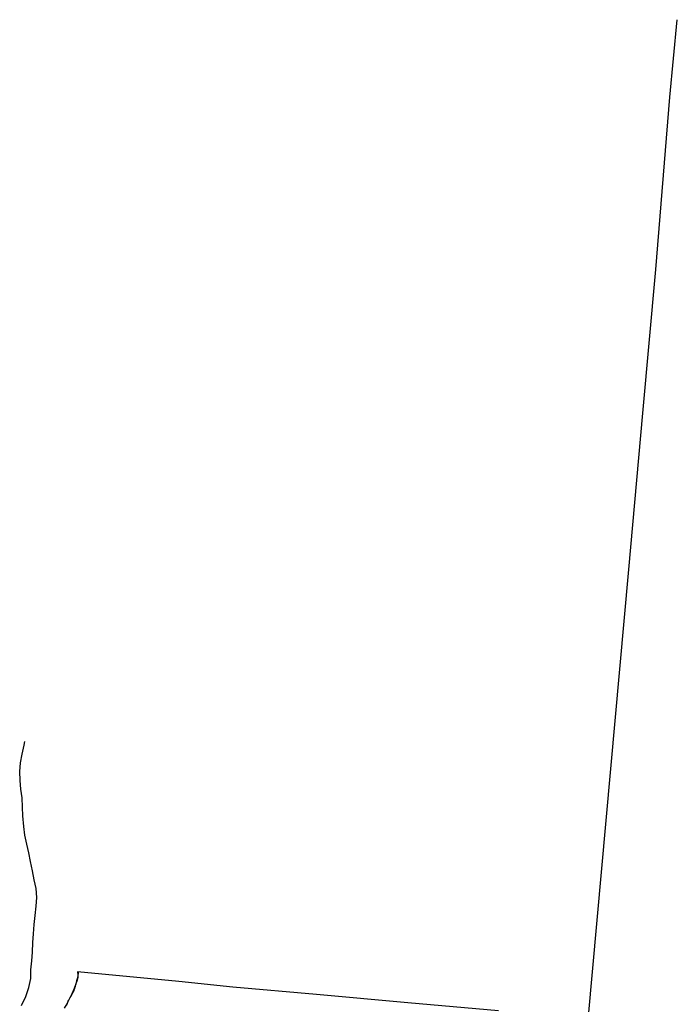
# Model space of a CAD drawing. Extents: x 1488644 to 1616065, y 653968 to 824748.
# Tile 33 of 33: x 1577715 to 1616065, y 767334 to 824748. Entities that reach past the tile are written whole.
import ezdxf

# ---------------------------------------------------------------- set-up
doc = ezdxf.new("R2010")
doc.units = 0
doc.header["$LTSCALE"] = 20
doc.header["$MEASUREMENT"] = 0
for name, color, linetype in [('17', 7, 'Continuous'), ('CONSTRUCTION_CLASS', 7, 'Continuous'), ('PATTERN_CLASS', 7, 'Continuous')]:
    doc.layers.add(name, color=color, linetype=linetype)

msp = doc.modelspace()

# ---------------------------------------------------------------- linework, layer by layer
at = {"layer": '17', "color": 7, "linetype": 'Continuous'}
msp.add_lwpolyline([(1577824, 767264), (1578081, 767788), (1578241, 768306), (1578356, 768834), (1578368, 769339), (1578424, 769865), (1578458, 770368), (1578490, 770934), (1578524, 771448), (1578552, 771992), (1578615, 772521), (1578667, 773055), (1578715, 773569), (1578681, 774082), (1578566, 774584), (1578454, 775110), (1578346, 775656), (1578255, 776169), (1578137, 776679), (1578022, 777193)], dxfattribs=at)
at = {"layer": 'CONSTRUCTION_CLASS', "color": 2, "linetype": 'Continuous'}
msp.add_lwpolyline([(1605628, 766949), (1600349, 767416), (1595016, 767913), (1590150, 768330), (1587001, 768671), (1581088, 769227), (1581108, 769051), (1581105, 768917), (1581069, 768739), (1580977, 768477), (1580883, 768254), (1580748, 767948), (1580609, 767627), (1580468, 767369), (1580312, 767100)], dxfattribs=at)
at = {"layer": 'PATTERN_CLASS', "color": 1, "linetype": 'Continuous'}
for points in [[(1591162, 656876), (1591726, 663496), (1592205, 668997), (1592724, 673939), (1592753, 674285), (1592164, 674405), (1592481, 678641), (1594560, 703660), (1594484, 703660), (1595974, 719409), (1597415, 735565), (1597351, 735568), (1598848, 751506), (1609445, 750524), (1609927, 755771), (1610386, 760766), (1610416, 761089), (1610805, 765380), (1610874, 766436), (1613229, 792682), (1614046, 801797), (1614811, 810187), (1615623, 820222), (1616065, 824748)], [(1580467, 767299), (1580476, 767335), (1580500, 767407), (1580522, 767463), (1580550, 767523), (1580580, 767581), (1580618, 767649), (1580662, 767727), (1580712, 767817), (1580754, 767899), (1580794, 767973), (1580838, 768047), (1580884, 768131), (1580919, 768209), (1580937, 768263), (1580957, 768339), (1580969, 768383), (1580997, 768475), (1581005, 768509), (1581017, 768555), (1581027, 768597), (1581043, 768703), (1581047, 768745), (1581071, 768787), (1581087, 768851), (1581097, 768899), (1581119, 768985), (1581126, 769031), (1581140, 769108), (1581142, 769142), (1581142, 769174), (1581144, 769206), (1581143, 769222)]]:
    msp.add_lwpolyline(points, dxfattribs=at)
at = {"layer": 'PATTERN_CLASS', "color": 2, "linetype": 'Continuous'}
msp.add_lwpolyline([(1577824, 767264), (1578081, 767788), (1578241, 768306), (1578356, 768834), (1578368, 769339), (1578424, 769865), (1578458, 770368), (1578490, 770934), (1578524, 771448), (1578552, 771992), (1578615, 772521), (1578667, 773055), (1578715, 773569), (1578681, 774082), (1578566, 774584), (1578454, 775110), (1578346, 775656), (1578255, 776169), (1578137, 776679), (1578022, 777193), (1577958, 777710), (1577894, 778328), (1577872, 778834), (1577854, 779370), (1577777, 779885), (1577737, 780391), (1577715, 780911), (1577771, 781414), (1577868, 781928), (1577970, 782441), (1578020, 782656)], dxfattribs=at)

doc.saveas('drawing.dxf')
